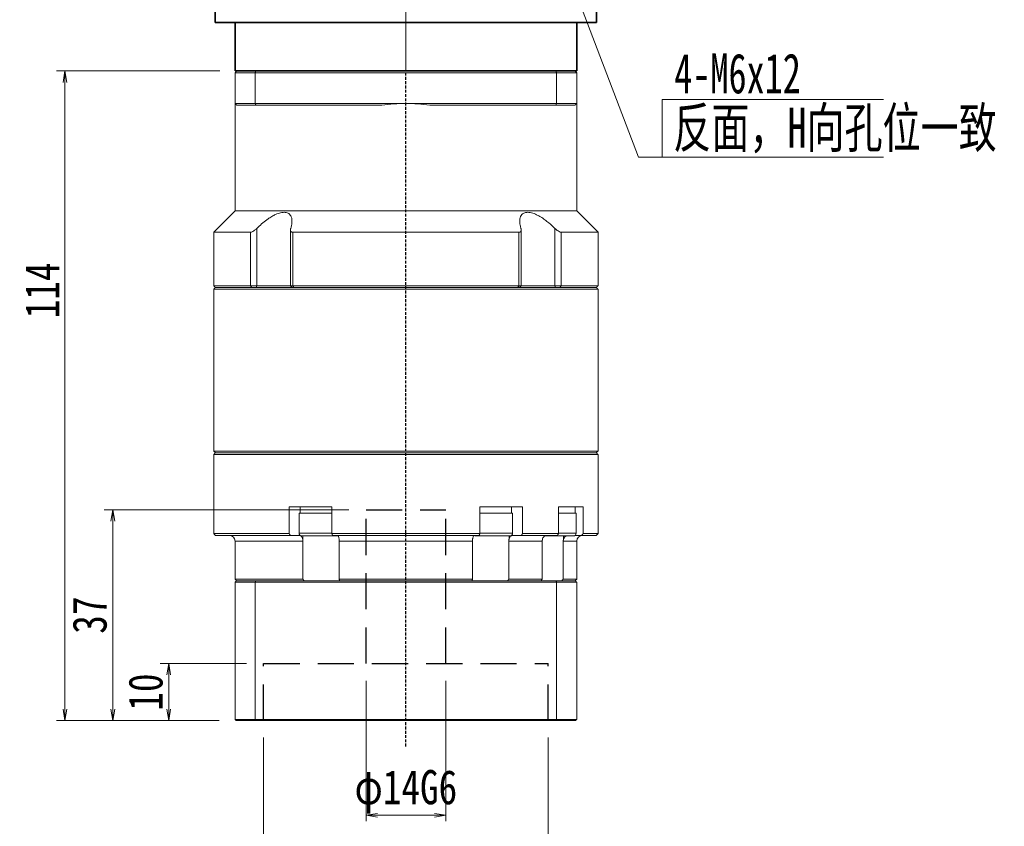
# Model space of a CAD drawing. Header units: millimetres. Extents: x -24 to 585, y -26 to 402.
# Tile 3 of 6: x 92 to 265, y 118 to 259. Entities that reach past the tile are written whole.
import ezdxf

# ---------------------------------------------------------------- set-up
doc = ezdxf.new("R2010")
doc.units = ezdxf.units.MM
for name, pattern in [('DASHED', [0.75, 0.5, -0.25]), ('DASHED2', [9.525, 6.35, -3.175]), ('点画线', [18, 12, -2, 2, -2])]:
    doc.linetypes.add(name, pattern=pattern)
doc.layers.add('4虚线层', color=6, linetype='DASHED2')
for name, color, linetype, lineweight in [('EB0_1', 7, 'Continuous', 35), ('中心线层', 1, '点画线', 18), ('尺寸线层', 3, 'Continuous', 18), ('粗实线层', 7, 'Continuous', 35)]:
    doc.layers.add(name, color=color, linetype=linetype, lineweight=lineweight)
doc.styles.add('宋体', font='SimSun.ttf', dxfattribs={"width": 0.8})
doc.styles.add('标准', font='txt', dxfattribs={"width": 0.667})
doc.dimstyles.new('A水平标注$0', dxfattribs={"dimtxt": 3.5, "dimasz": 2, "dimexe": 1.5, "dimexo": 3, "dimgap": 1.1, "dimtad": 1, "dimtoh": 1, "dimdec": 4, "dimdsep": 46, "dimtxsty": '宋体', "dimblk": 'OPEN', "dimcen": 3, "dimclrd": 3, "dimclre": 3, "dimclrt": 6, "dimadec": 0, "dimazin": 0, "dimtm": 1e-09, "dimtfac": 1, "dimtdec": 4, "dimtix": 1, "dimtmove": 0, "dimatfit": 3, "dimldrblk": 'OPEN', "dimfxl": 0, "dimlwd": 13, "dimlwe": 13, "dimarcsym": 0})
doc.dimstyles.new('D直径标注φ25', dxfattribs={"dimtxt": 3.5, "dimasz": 2, "dimexe": 1, "dimexo": 3, "dimtad": 1, "dimtoh": 1, "dimdec": 1, "dimdsep": 46, "dimtxsty": '宋体', "dimblk": 'OPEN', "dimcen": 3, "dimclrd": 3, "dimclre": 3, "dimclrt": 130, "dimadec": 0, "dimazin": 0, "dimtm": 1e-09, "dimtfac": 1, "dimtdec": 1, "dimtmove": 0, "dimatfit": 0, "dimldrblk": 'OPEN', "dimfxl": 0, "dimlwd": 13, "dimlwe": 13, "dimarcsym": 0})

# ---------------------------------------------------------------- blocks, each defined once
blk = doc.blocks.new('_Open')
at = {"color": 0, "linetype": 'ByBlock', "lineweight": -2}
for p, q in [((-1, 0.167), (0, 0)), ((-1, -0.167), (0, 0)), ((0, 0), (-1, 0))]:
    blk.add_line(p, q, dxfattribs=at)
blk = doc.blocks.new('*D34')
at = {"color": 3, "lineweight": 13, "transparency": 16777216}
for p, q in [((134.99, 133.12), (134.99, 107.19)), ((184.99, 133.12), (184.99, 107.19)), ((136.99, 108.19), (182.99, 108.19))]:
    blk.add_line(p, q, dxfattribs=at)
at = {"layer": 'Defpoints', "color": 0, "transparency": 16777216}
for p in [(134.99, 136.12), (184.99, 136.12), (184.99, 108.19)]:
    blk.add_point(p, dxfattribs=at)
at = {"color": 3, "lineweight": 13, "transparency": 16777216, "xscale": 2, "yscale": 2, "zscale": 2, "rotation": 180}
blk.add_blockref('_Open', (134.99, 108.19), dxfattribs=at)
at = {"color": 3, "lineweight": 13, "transparency": 16777216, "xscale": 2, "yscale": 2, "zscale": 2}
blk.add_blockref('_Open', (184.99, 108.19), dxfattribs=at)
at = {"color": 130, "transparency": 16777216, "insert": (159.99, 112.33), "char_height": 6, "attachment_point": 5, "style": '宋体'}
blk.add_mtext('φ50E7', dxfattribs=at)
blk = doc.blocks.new('*D35')
at = {"color": 3, "lineweight": 13, "transparency": 16777216}
for p, q in [((152.99, 143.12), (152.99, 118.49)), ((166.99, 143.12), (166.99, 118.49)), ((154.99, 119.49), (164.99, 119.49))]:
    blk.add_line(p, q, dxfattribs=at)
at = {"layer": 'Defpoints', "color": 0, "transparency": 16777216}
for p in [(152.99, 146.12), (166.99, 146.12), (166.99, 119.49)]:
    blk.add_point(p, dxfattribs=at)
at = {"color": 3, "lineweight": 13, "transparency": 16777216, "xscale": 2, "yscale": 2, "zscale": 2, "rotation": 180}
blk.add_blockref('_Open', (152.99, 119.49), dxfattribs=at)
at = {"color": 3, "lineweight": 13, "transparency": 16777216, "xscale": 2, "yscale": 2, "zscale": 2}
blk.add_blockref('_Open', (166.99, 119.49), dxfattribs=at)
at = {"color": 130, "transparency": 16777216, "insert": (159.99, 123.62), "char_height": 6, "attachment_point": 5, "style": '宋体'}
blk.add_mtext('φ14G6', dxfattribs=at)
blk = doc.blocks.new('*D36')
at = {"layer": 'Defpoints', "color": 0, "transparency": 16777216}
for p in [(134.99, 146.12), (118.34, 136.12), (130.19, 136.12)]:
    blk.add_point(p, dxfattribs=at)
at = {"layer": '尺寸线层', "color": 3, "lineweight": 13, "transparency": 16777216}
for p, q in [((131.99, 146.12), (116.84, 146.12)), ((118.34, 144.12), (118.34, 138.12)), ((127.19, 136.12), (116.84, 136.12))]:
    blk.add_line(p, q, dxfattribs=at)
at = {"layer": '尺寸线层', "color": 3, "lineweight": 13, "transparency": 16777216, "xscale": 2, "yscale": 2, "zscale": 2}
for p, rotation in [((118.34, 146.12), 90), ((118.34, 136.12), 270)]:
    blk.add_blockref('_Open', p, dxfattribs=dict(at, rotation=rotation))
at = {"layer": '尺寸线层', "color": 6, "transparency": 16777216, "insert": (114.31, 141.12), "char_height": 6, "attachment_point": 5, "rotation": 90, "style": '宋体', "bg_fill": 3, "box_fill_scale": 1.1, "bg_fill_color": 257, "bg_fill_transparency": 0}
blk.add_mtext('10', dxfattribs=at)
blk = doc.blocks.new('*D37')
at = {"layer": 'Defpoints', "color": 0, "transparency": 16777216}
for p in [(152.99, 173.12), (108.52, 136.12), (130.19, 136.12)]:
    blk.add_point(p, dxfattribs=at)
at = {"layer": '尺寸线层', "color": 3, "lineweight": 13, "transparency": 16777216}
for p, q in [((149.99, 173.12), (107.02, 173.12)), ((108.52, 171.12), (108.52, 138.12)), ((127.19, 136.12), (107.02, 136.12))]:
    blk.add_line(p, q, dxfattribs=at)
at = {"layer": '尺寸线层', "color": 3, "lineweight": 13, "transparency": 16777216, "xscale": 2, "yscale": 2, "zscale": 2}
for p, rotation in [((108.52, 173.12), 90), ((108.52, 136.12), 270)]:
    blk.add_blockref('_Open', p, dxfattribs=dict(at, rotation=rotation))
at = {"layer": '尺寸线层', "color": 6, "transparency": 16777216, "insert": (104.49, 154.62), "char_height": 6, "attachment_point": 5, "rotation": 90, "style": '宋体', "bg_fill": 3, "box_fill_scale": 1.1, "bg_fill_color": 257, "bg_fill_transparency": 0}
blk.add_mtext('37', dxfattribs=at)
blk = doc.blocks.new('*D38')
at = {"layer": 'Defpoints', "color": 0, "transparency": 16777216}
for p in [(130.29, 250.12), (100.12, 136.12), (130.19, 136.12)]:
    blk.add_point(p, dxfattribs=at)
at = {"layer": '尺寸线层', "color": 3, "lineweight": 13, "transparency": 16777216}
for p, q in [((127.29, 250.12), (98.62, 250.12)), ((100.12, 248.12), (100.12, 138.12)), ((127.19, 136.12), (98.62, 136.12))]:
    blk.add_line(p, q, dxfattribs=at)
at = {"layer": '尺寸线层', "color": 3, "lineweight": 13, "transparency": 16777216, "xscale": 2, "yscale": 2, "zscale": 2}
for p, rotation in [((100.12, 250.12), 90), ((100.12, 136.12), 270)]:
    blk.add_blockref('_Open', p, dxfattribs=dict(at, rotation=rotation))
at = {"layer": '尺寸线层', "color": 6, "transparency": 16777216, "insert": (96.11, 211.62), "char_height": 6, "attachment_point": 5, "rotation": 90, "style": '宋体', "bg_fill": 3, "box_fill_scale": 1.1, "bg_fill_color": 257, "bg_fill_transparency": 0}
blk.add_mtext('114', dxfattribs=at)

msp = doc.modelspace()

# ---------------------------------------------------------------- linework, layer by layer
at = {"color": 7, "linetype": 'Continuous', "lineweight": 15}
for p, q in [((129.98955, 249.82176), (133.53203, 249.82176)), ((129.98955, 249.82176), (129.98955, 244.42176)), ((133.64567, 250.12176), (130.28955, 250.12176)), ((133.53203, 249.82176), (186.44706, 249.82176)), ((133.53203, 244.42176), (133.53203, 249.82176)), ((186.33343, 250.12176), (133.64567, 250.12176)), ((189.68955, 250.12176), (186.33343, 250.12176)), ((186.44706, 249.82176), (186.44706, 244.42176)), ((186.44706, 249.82176), (189.98955, 249.82176)), ((189.98955, 244.42176), (189.98955, 249.82176)), ((133.53203, 244.42176), (129.98955, 244.42176)), ((130.28955, 244.12176), (133.64567, 244.12176)), ((159.98955, 244.42176), (133.53203, 244.42176)), ((133.64567, 244.12176), (155.75753, 244.12176)), ((186.44706, 244.42176), (159.98955, 244.42176)), ((164.22157, 244.12176), (186.33343, 244.12176)), ((186.33343, 244.12176), (189.68955, 244.12176)), ((189.98955, 244.42176), (186.44706, 244.42176)), ((189.98955, 225.57176), (129.98955, 225.57176)), ((132.69767, 221.82176), (126.23955, 221.82176)), ((132.69767, 221.82176), (132.69767, 212.42176)), ((133.80797, 212.42176), (133.80797, 222.4912)), ((179.84442, 221.82176), (140.13467, 221.82176)), ((140.13467, 212.42176), (140.13467, 221.82176)), ((179.84442, 221.82176), (179.84442, 212.42176)), ((186.17113, 222.4912), (186.17113, 212.42176)), ((193.73955, 221.82176), (187.28142, 221.82176)), ((187.28142, 212.42176), (187.28142, 221.82176)), ((132.69767, 212.42176), (126.23955, 212.42176)), ((126.23955, 211.82176), (159.98955, 211.82176)), ((159.98955, 212.12176), (126.53955, 212.12176)), ((126.53955, 212.12176), (132.94027, 212.12176)), ((133.80797, 212.42176), (132.69767, 212.42176)), ((132.94027, 212.12176), (132.69767, 212.42176)), ((133.71748, 212.12176), (133.80797, 212.42176)), ((139.72297, 212.42176), (133.80797, 212.42176)), ((140.13467, 212.42176), (139.72297, 212.42176)), ((179.84442, 212.42176), (140.13467, 212.42176)), ((140.31116, 212.12176), (140.13467, 212.42176)), ((140.31116, 212.12176), (179.66793, 212.12176)), ((193.43955, 212.12176), (159.98955, 212.12176)), ((159.98955, 211.82176), (193.73955, 211.82176)), ((179.84442, 212.42176), (179.66793, 212.12176)), ((180.25613, 212.42176), (179.84442, 212.42176)), ((186.17113, 212.42176), (180.25613, 212.42176)), ((186.17113, 212.42176), (186.26162, 212.12176)), ((187.28142, 212.42176), (186.17113, 212.42176)), ((187.28142, 212.42176), (187.03883, 212.12176)), ((187.03883, 212.12176), (193.43955, 212.12176)), ((193.73955, 212.42176), (187.28142, 212.42176)), ((193.73955, 183.42176), (126.23955, 183.42176)), ((126.23955, 182.82176), (159.98955, 182.82176)), ((126.53955, 183.12176), (193.43955, 183.12176)), ((159.98955, 183.12176), (126.53955, 183.12176)), ((193.43955, 183.12176), (159.98955, 183.12176)), ((159.98955, 182.82176), (193.73955, 182.82176)), ((139.50276, 173.62176), (139.50276, 168.92176)), ((139.50276, 173.62176), (142.59591, 173.62176)), ((143.63855, 173.62176), (142.59591, 173.62176)), ((143.63855, 173.62176), (147.00547, 173.62176)), ((147.00547, 168.92176), (147.00547, 173.62176)), ((172.97362, 173.62176), (172.97362, 168.92176)), ((172.97362, 173.62176), (176.34054, 173.62176)), ((177.38319, 173.62176), (176.34054, 173.62176)), ((177.38319, 173.62176), (180.47634, 173.62176)), ((180.47634, 168.92176), (180.47634, 173.62176)), ((186.81032, 173.62176), (186.81032, 168.92176)), ((186.81032, 173.62176), (188.91227, 173.62176)), ((189.51424, 173.62176), (188.91227, 173.62176)), ((189.51424, 173.62176), (191.14202, 173.62176)), ((191.14202, 168.92176), (191.14202, 173.62176)), ((144.73955, 172.52176), (141.23955, 172.52176)), ((147.00547, 172.52176), (144.73955, 172.52176)), ((178.27064, 172.52176), (172.97362, 172.52176)), ((178.73955, 172.52176), (178.27064, 172.52176)), ((189.90332, 172.52176), (186.81032, 172.52176)), ((139.50276, 168.92176), (126.23955, 168.92176)), ((126.53955, 168.62176), (139.6958, 168.62176)), ((139.6958, 168.62176), (141.27245, 168.62176)), ((144.73955, 169.02176), (141.23955, 169.02176)), ((141.73955, 168.52176), (144.73955, 168.52176)), ((141.86688, 168.52176), (141.86688, 168.00514)), ((147.00547, 169.02176), (144.73955, 169.02176)), ((144.73955, 168.52176), (147.73955, 168.52176)), ((172.97362, 168.92176), (147.00547, 168.92176)), ((147.10819, 168.62176), (172.87091, 168.62176)), ((172.23955, 168.52176), (177.83762, 168.52176)), ((178.27064, 169.02176), (172.97362, 169.02176)), ((177.83762, 168.52176), (178.23955, 168.52176)), ((178.11221, 168.52176), (178.11221, 168.00514)), ((178.73955, 169.02176), (178.27064, 169.02176)), ((178.70665, 168.62176), (180.2833, 168.62176)), ((180.2833, 168.62176), (186.58027, 168.62176)), ((186.81032, 168.92176), (180.47634, 168.92176)), ((184.34831, 168.52176), (189.40332, 168.52176)), ((189.90332, 169.02176), (186.81032, 169.02176)), ((187.6859, 168.52176), (187.6859, 168.00514)), ((189.70332, 168.62176), (190.85981, 168.62176)), ((190.85981, 168.62176), (193.43955, 168.62176)), ((193.73955, 168.92176), (191.14202, 168.92176)), ((129.98955, 167.62176), (141.91669, 167.62176)), ((141.91669, 167.62176), (141.91669, 160.92176)), ((148.28884, 167.62176), (171.69025, 167.62176)), ((148.28884, 160.92176), (148.28884, 167.62176)), ((171.69025, 167.62176), (171.69025, 160.92176)), ((178.06241, 160.92176), (178.06241, 167.62176)), ((178.06241, 167.62176), (183.93473, 167.62176)), ((183.93473, 167.62176), (183.93473, 160.92176)), ((187.6137, 160.92176), (187.6137, 167.62176)), ((187.6137, 167.62176), (189.98955, 167.62176)), ((141.91669, 160.92176), (129.98955, 160.92176)), ((171.69025, 160.92176), (148.28884, 160.92176)), ((183.93473, 160.92176), (178.06241, 160.92176)), ((189.98955, 160.92176), (187.6137, 160.92176)), ((129.98955, 160.42176), (133.53203, 160.42176)), ((129.98955, 160.42176), (129.98955, 136.32176)), ((133.60774, 160.62176), (130.18955, 160.62176)), ((133.53203, 160.42176), (133.53203, 136.32176)), ((133.53203, 160.42176), (186.44706, 160.42176)), ((186.37136, 160.62176), (133.60774, 160.62176)), ((189.78955, 160.62176), (186.37136, 160.62176)), ((186.44706, 160.42176), (189.98955, 160.42176)), ((186.44706, 160.42176), (186.44706, 136.32176)), ((189.98955, 160.42176), (189.98955, 136.32176)), ((133.53203, 136.32176), (129.98955, 136.32176)), ((130.18955, 136.12176), (133.60774, 136.12176)), ((186.44706, 136.32176), (133.53203, 136.32176)), ((133.60774, 136.12176), (186.37136, 136.12176)), ((186.37136, 136.12176), (189.78955, 136.12176)), ((189.98955, 136.32176), (186.44706, 136.32176))]:
    msp.add_line(p, q, dxfattribs=at)
at = {"color": 1, "linetype": 'DASHED'}
msp.add_line((159.98955, 131.57006), (159.98955, 250.12176), dxfattribs=at)
at = {"color": 7, "linetype": 'Continuous', "lineweight": 15}
for centre, radius, start, end in [((159.98955, 214.42176), 30, 90, 98.1096145), ((159.98955, 214.42176), 30, 81.8903855, 90), ((128.98955, 167.62176), 1, 0, 90), ((141.73955, 169.02176), 0.5, 180, 270), ((147.73955, 169.02176), 0.5, 270, 302.4574441), ((172.23955, 169.02176), 0.5, 241.6040712, 270), ((178.23955, 169.02176), 0.5, 270, 0), ((189.40332, 169.02176), 0.5, 270, 0), ((190.98955, 167.62176), 1, 90, 180)]:
    msp.add_arc(centre, radius, start, end, dxfattribs=at)
for points in [[(129.98955, 249.82176), (130.28955, 250.12176)], [(133.53203, 249.82176), (133.64567, 250.12176)], [(186.44706, 249.82176), (186.33343, 250.12176)], [(189.68955, 250.12176), (189.98955, 249.82176)], [(129.98955, 225.57176), (129.98955, 244.42176)], [(129.98955, 244.42176), (130.28955, 244.12176)], [(133.53203, 244.42176), (133.64567, 244.12176)], [(186.33343, 244.12176), (186.44706, 244.42176)], [(189.68955, 244.12176), (189.98955, 244.42176)], [(189.98955, 244.42176), (189.98955, 225.57176)], [(126.23955, 221.82176), (129.98955, 225.57176)], [(189.98955, 225.57176), (193.73955, 221.82176)], [(126.23955, 212.42176), (126.23955, 221.82176)], [(139.72297, 212.42176), (139.72297, 222.22689)], [(180.25613, 222.22645), (180.25613, 212.42176)], [(193.73955, 221.82176), (193.73955, 212.42176)], [(126.53955, 212.12176), (126.23955, 212.42176)], [(126.23955, 211.82176), (126.53955, 212.12176)], [(126.23955, 183.42176), (126.23955, 211.82176)], [(140.02297, 212.12176), (139.72297, 212.42176)], [(180.25613, 212.42176), (179.95613, 212.12176)], [(193.73955, 212.42176), (193.43955, 212.12176)], [(193.43955, 212.12176), (193.73955, 211.82176)], [(193.73955, 211.82176), (193.73955, 183.42176)], [(126.53955, 183.12176), (126.23955, 183.42176)], [(193.73955, 183.42176), (193.43955, 183.12176)], [(126.23955, 182.82176), (126.53955, 183.12176)], [(126.23955, 168.92176), (126.23955, 182.82176)], [(193.43955, 183.12176), (193.73955, 182.82176)], [(193.73955, 182.82176), (193.73955, 168.92176)], [(141.43955, 172.52176), (141.43955, 173.62176)], [(178.53955, 173.62176), (178.53955, 172.52176)], [(189.70332, 173.62176), (189.70332, 172.52176)], [(141.23955, 169.02176), (141.23955, 172.52176)], [(178.73955, 172.52176), (178.73955, 169.02176)], [(189.90332, 172.52176), (189.90332, 169.02176)], [(126.53955, 168.62176), (126.23955, 168.92176)], [(139.6958, 168.62176), (139.50276, 168.92176)], [(141.86688, 168.00514), (141.91669, 167.62176)], [(147.00547, 168.92176), (147.10819, 168.62176)], [(148.28884, 167.62176), (148.2634, 168.00514)], [(171.7157, 168.00514), (171.69025, 167.62176)], [(172.87091, 168.62176), (172.97362, 168.92176)], [(178.06241, 167.62176), (178.11221, 168.00514)], [(180.47634, 168.92176), (180.2833, 168.62176)], [(183.99287, 168.00514), (183.93473, 167.62176)], [(186.58027, 168.62176), (186.81032, 168.92176)], [(187.6137, 167.62176), (187.6859, 168.00514)], [(191.14202, 168.92176), (190.85981, 168.62176)], [(193.73955, 168.92176), (193.43955, 168.62176)], [(129.98955, 160.92176), (129.98955, 167.62176)], [(189.98955, 167.62176), (189.98955, 160.92176)], [(130.28955, 160.62176), (129.98955, 160.92176)], [(142.12443, 160.62176), (141.91669, 160.92176)], [(148.28884, 160.92176), (148.37471, 160.62176)], [(171.60439, 160.62176), (171.69025, 160.92176)], [(178.06241, 160.92176), (177.85467, 160.62176)], [(183.71564, 160.62176), (183.93473, 160.92176)], [(187.6137, 160.92176), (187.32424, 160.62176)], [(189.98955, 160.92176), (189.68955, 160.62176)], [(129.98955, 160.42176), (130.18955, 160.62176)], [(133.53203, 160.42176), (133.60774, 160.62176)], [(186.44706, 160.42176), (186.37136, 160.62176)], [(189.78955, 160.62176), (189.98955, 160.42176)], [(130.18955, 136.12176), (129.98955, 136.32176)], [(133.60774, 136.12176), (133.53203, 136.32176)], [(186.37136, 136.12176), (186.44706, 136.32176)], [(189.98955, 136.32176), (189.78955, 136.12176)]]:
    msp.add_open_spline(points, degree=1, dxfattribs=at)
for points, knots in [([(139.76955, 222.4912), (139.85587, 222.81589), (139.99673, 223.34571), (139.99694, 224.01547), (139.89742, 224.4808), (139.70434, 224.84105), (139.39178, 225.15464), (138.84745, 225.36135), (138.019, 225.29198), (137.18537, 224.98636), (136.4399, 224.58898), (135.68501, 224.10003), (134.86784, 223.47079), (134.22243, 222.89505), (133.88148, 222.56283), (133.80797, 222.4912)], [0, 0, 0, 0, 1.111823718, 1.814206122, 2.515660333, 3.044836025, 3.573294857, 4.429537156, 5.288250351, 6.104434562, 6.713373, 7.323286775, 8.207714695, 9.093503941, 9.336985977, 9.336985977, 9.336985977, 9.336985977]), ([(186.17113, 222.4912), (185.82714, 222.81589), (185.26585, 223.34571), (184.40649, 224.01547), (183.71836, 224.4808), (183.07601, 224.84105), (182.37595, 225.15464), (181.57909, 225.36135), (180.83514, 225.29198), (180.37658, 224.98636), (180.12544, 224.58898), (179.98624, 224.10003), (179.97628, 223.47079), (180.08528, 222.89505), (180.18751, 222.56283), (180.20955, 222.4912)], [0, 0, 0, 0, 1.111860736, 1.814266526, 2.515744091, 3.044937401, 3.573413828, 4.429684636, 5.288426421, 6.104637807, 6.713596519, 7.323530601, 8.207987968, 9.093806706, 9.337296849, 9.337296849, 9.337296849, 9.337296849]), ([(133.80797, 222.4912), (133.68405, 222.37723), (133.47092, 222.18119), (133.14799, 221.9704), (132.88695, 221.84564), (132.76032, 221.82967), (132.69767, 221.82176)], [0, 0, 0, 0, 0.461690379, 0.794104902, 1.059065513, 1.318521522, 1.318521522, 1.318521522, 1.318521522]), ([(140.13467, 221.82176), (140.09994, 221.82342), (140.02926, 221.82679), (139.94067, 221.85344), (139.86652, 221.89413), (139.80198, 221.95396), (139.75229, 222.03647), (139.72102, 222.15609), (139.72014, 222.30779), (139.75291, 222.42945), (139.76955, 222.4912)], [0, 0, 0, 0, 0.0845501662, 0.1720244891, 0.2564971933, 0.3430793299, 0.4605833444, 0.5814376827, 0.7507540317, 0.9252792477, 0.9252792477, 0.9252792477, 0.9252792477]), ([(180.20955, 222.4912), (180.22504, 222.43455), (180.25641, 222.31987), (180.25938, 222.17524), (180.23411, 222.05638), (180.18987, 221.97078), (180.12685, 221.90431), (180.05086, 221.85833), (179.95719, 221.82767), (179.88247, 221.82375), (179.84442, 221.82176)], [0, 0, 0, 0, 0.1600222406, 0.3238934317, 0.4391565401, 0.5570675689, 0.6488337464, 0.7429943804, 0.8324760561, 0.925298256, 0.925298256, 0.925298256, 0.925298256]), ([(187.28142, 221.82176), (187.22268, 221.82877), (187.10545, 221.84274), (186.85581, 221.9566), (186.52656, 222.16549), (186.30309, 222.37027), (186.17113, 222.4912)], [0, 0, 0, 0, 0.244975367, 0.488865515, 0.828599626, 1.318556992, 1.318556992, 1.318556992, 1.318556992]), ([(141.27245, 168.62176), (141.29708, 168.62041), (141.39382, 168.6151), (141.5595, 168.53759), (141.7383, 168.33908), (141.82981, 168.13798), (141.86269, 168.02017), (141.86688, 168.00514)], [0, 0, 0, 0, 0.0898846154, 0.3530449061, 0.6161572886, 0.8790264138, 0.9174460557, 0.9174460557, 0.9174460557, 0.9174460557]), ([(148.2634, 168.00514), (148.24517, 168.10467), (148.20868, 168.30388), (148.11504, 168.51306), (148.02339, 168.61066), (147.96606, 168.619), (147.9471, 168.62176)], [0, 0, 0, 0, 0.2094481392, 0.4192300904, 0.6292069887, 0.7329719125, 0.7329719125, 0.7329719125, 0.7329719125]), ([(172.03199, 168.62176), (172.01889, 168.62041), (171.96741, 168.6151), (171.87925, 168.53759), (171.78412, 168.33908), (171.73542, 168.13798), (171.71793, 168.02017), (171.7157, 168.00514)], [0, 0, 0, 0, 0.0718302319, 0.2821316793, 0.4923948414, 0.7024636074, 0.7331662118, 0.7331662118, 0.7331662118, 0.7331662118]), ([(178.11221, 168.00514), (178.14646, 168.10463), (178.215, 168.30381), (178.39096, 168.513), (178.56322, 168.61065), (178.67099, 168.619), (178.70665, 168.62176)], [0, 0, 0, 0, 0.2619701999, 0.5244550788, 0.7871838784, 0.9171158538, 0.9171158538, 0.9171158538, 0.9171158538]), ([(184.70129, 168.62176), (184.67193, 168.62041), (184.55664, 168.6151), (184.35919, 168.53759), (184.1461, 168.33908), (184.03705, 168.13798), (183.99787, 168.02017), (183.99287, 168.00514)], [0, 0, 0, 0, 0.098305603, 0.386120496, 0.673882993, 0.961379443, 1.003398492, 1.003398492, 1.003398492, 1.003398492]), ([(187.6859, 168.00514), (187.73654, 168.1029), (187.8379, 168.29858), (188.02182, 168.4728), (188.14416, 168.51432), (188.16609, 168.52176)], [0, 0, 0, 0, 0.3267769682, 0.6540747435, 0.7255650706, 0.7255650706, 0.7255650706, 0.7255650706])]:
    msp.add_open_spline(points, degree=3, knots=knots, dxfattribs=at)
at = {"layer": '4虚线层', "color": 6}
for p, q in [((152.98955, 173.12176), (166.98955, 173.12176)), ((152.98955, 146.12176), (152.98955, 173.12176)), ((166.98955, 146.12176), (166.98955, 173.12176)), ((134.98955, 146.12176), (184.98955, 146.12176)), ((134.98955, 136.12176), (134.98955, 146.12176)), ((184.98955, 136.12176), (184.98955, 146.12176))]:
    msp.add_line(p, q, dxfattribs=at)
at = {"layer": 'EB0_1'}
msp.add_line((189.98955, 250.12176), (129.98955, 250.12176), dxfattribs=at)
msp.add_line((189.98955, 250.12176), (129.98955, 250.12176), dxfattribs=at)
msp.add_line((189.98955, 250.12176), (129.98955, 250.12176), dxfattribs=at)
at = {"layer": '中心线层'}
msp.add_line((159.98955, 250.12176), (159.98955, 341.62176), dxfattribs=at)
at = {"layer": '尺寸线层', "color": 0, "linetype": 'Continuous'}
msp.add_line((186.86087, 271.75044), (200.84995, 235.02591), dxfattribs=at)
at = {"layer": '尺寸线层', "color": 0}
for p, q in [((205.00986, 245.09205), (243.8522, 245.09205)), ((205.00986, 235.02591), (205.00986, 245.09205)), ((200.84995, 235.02591), (205.00986, 235.02591)), ((205.00986, 235.02591), (243.8522, 235.02591))]:
    msp.add_line(p, q, dxfattribs=at)
at = {"layer": '粗实线层'}
for p, q in [((126.48955, 338.62176), (126.48955, 258.62176)), ((193.48955, 338.62176), (193.48955, 258.62176)), ((126.48955, 258.62176), (193.48955, 258.62176)), ((129.98955, 250.12176), (129.98955, 258.62176)), ((189.98955, 250.12176), (189.98955, 258.62176))]:
    msp.add_line(p, q, dxfattribs=at)

# ---------------------------------------------------------------- texts
at = {"layer": '尺寸线层', "color": 0}
for s, style, width, p in [('4-M6x12', '标准', 0.667, (207.12265, 246.2009)), ('反面，H向孔位一致', '宋体', 0.7, (206.95114, 236.67163))]:
    msp.add_text(s, height=7, dxfattribs=dict(at, style=style, width=width)).set_placement(p)

# ---------------------------------------------------------------- dimensions: what is measured, and where the dimension line sits
for base, p1, p2, text, override, picture, middle in [((166.98955, 119.49016), (152.98955, 146.12176), (166.98955, 146.12176), 'φ<>G6', {"dimtxt": 6, "dimgap": 1, "dimpost": '<>', "dimtvp": 0.1, "dimtfill": 0}, '*D35', (159.98955, 119.49016)), ((184.98955, 108.19196), (134.98955, 136.12176), (184.98955, 136.12176), 'φ<>E7', {"dimtxt": 6, "dimgap": 1, "dimtad": 1, "dimdec": 1, "dimlfac": 1, "dimpost": '<>', "dimblk": 'Open', "dimse1": 0, "dimse2": 0, "dimsd1": 0, "dimsd2": 0, "dimtofl": 1, "dimtvp": 0.1, "dimtfill": 0, "dimtfillclr": 256}, '*D34', (159.98955, 108.19196))]:
    dim = msp.add_linear_dim(base=base, p1=p1, p2=p2, text=text, dimstyle='D直径标注φ25', override=override)
    dim.commit()
    dim.dimension.update_dxf_attribs({"geometry": picture, "text_midpoint": middle, "dimtype": 160})

# ---------------------------------------------------------------- next in the draw order: dimensions: what is measured, and where the dimension line sits
at = {"layer": '尺寸线层'}
dim = msp.add_linear_dim(base=(118.33956, 136.12176), p1=(134.98955, 146.12176), p2=(130.18955, 136.12176), angle=90, dimstyle='A水平标注$0', override={"dimtxt": 6, "dimblk": 'Open', "dimtfill": 1, "dimtfillclr": 256}, dxfattribs=at)
dim.commit()
dim.dimension.update_dxf_attribs({"geometry": '*D36', "text_midpoint": (118.33956, 141.12176), "dimtype": 160})

# ---------------------------------------------------------------- next in the draw order: dimensions: what is measured, and where the dimension line sits
dim = msp.add_linear_dim(base=(108.52358, 136.12176), p1=(152.98955, 173.12176), p2=(130.18955, 136.12176), angle=90, dimstyle='A水平标注$0', override={"dimtxt": 6, "dimblk": 'Open', "dimtfill": 1, "dimtfillclr": 256}, dxfattribs=at)
dim.commit()
dim.dimension.update_dxf_attribs({"geometry": '*D37', "text_midpoint": (108.52358, 154.62176), "dimtype": 160})

# ---------------------------------------------------------------- next in the draw order: dimensions: what is measured, and where the dimension line sits
dim = msp.add_linear_dim(base=(100.12348, 136.12176), p1=(130.28955, 250.12176), p2=(130.18955, 136.12176), angle=90, dimstyle='A水平标注$0', override={"dimtxt": 6, "dimblk": 'Open', "dimtfill": 1, "dimtfillclr": 256}, dxfattribs=at)
dim.commit()
dim.dimension.update_dxf_attribs({"geometry": '*D38', "text_midpoint": (100.12348, 211.62176), "dimtype": 160})

doc.saveas('drawing.dxf')
